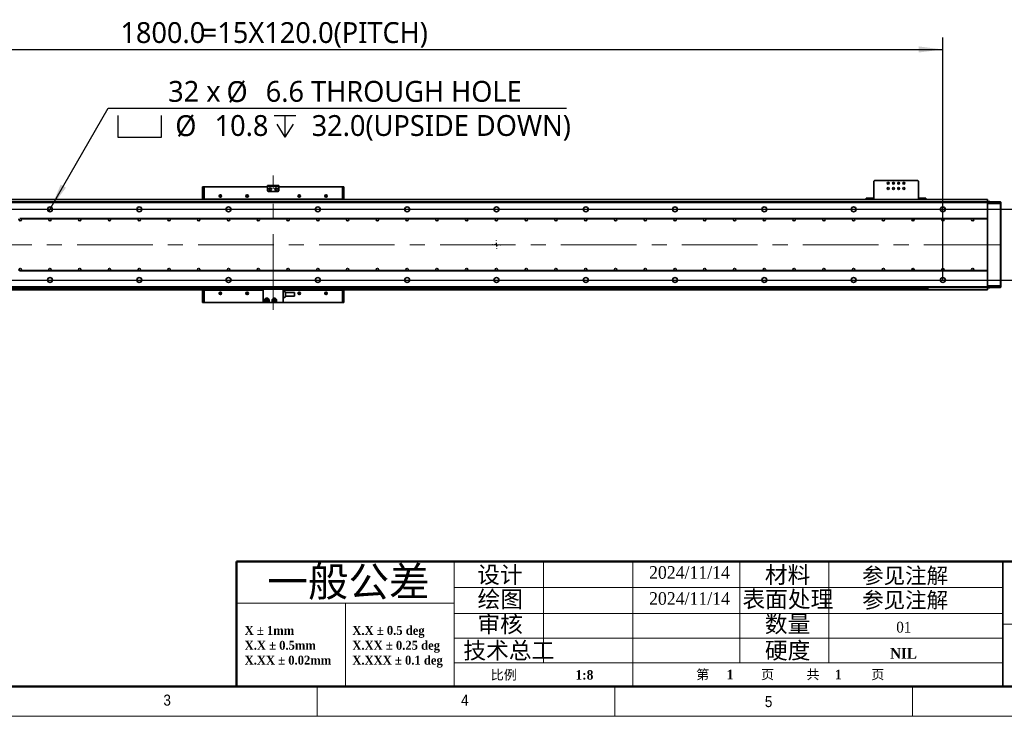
# Model space of a CAD drawing. Header units: millimetres. Extents: x 40 to 3320, y 40 to 2336.
# Tile 2 of 8: x 880 to 2203, y 40 to 976. Entities that reach past the tile are written whole.
import ezdxf

# ---------------------------------------------------------------- set-up
doc = ezdxf.new("R2010")
doc.units = ezdxf.units.MM
doc.header["$LTSCALE"] = 8
doc.linetypes.add('CENTER', pattern=[10.16, 6.35, -1.27, 1.27, -1.27])
doc.linetypes.add('CENTERX2', pattern=[20.32, 12.7, -2.54, 2.54, -2.54])
for name, color, linetype in [('中心线', 1, 'CENTER'), ('文字_', 7, 'Continuous'), ('标注', 7, 'Continuous')]:
    doc.layers.add(name, color=color, linetype=linetype)
doc.styles.add('SLDTEXTSTYLE1', font='GOTHIC.TTF', dxfattribs={"width": 0.913})
doc.styles.add('SLDTEXTSTYLE10', font='MSYH.TTC')
doc.styles.add('SLDTEXTSTYLE2', font='TIMESBD.TTF', dxfattribs={"width": 0.933})
doc.styles.add('SLDTEXTSTYLE3', font='SIMKAI.TTF', dxfattribs={"bigfont": 'bigfont'})
doc.styles.add('SLDTEXTSTYLE4', font='SIMSUN.TTC', dxfattribs={"bigfont": 'bigfont'})
doc.styles.add('SLDTEXTSTYLE7', font='TIMES.TTF', dxfattribs={"width": 0.933})
doc.dimstyles.new('SLDDIMSTYLE0', dxfattribs={"dimtxt": 28, "dimasz": 32.64, "dimexe": 0, "dimexo": 0.0625, "dimgap": 7, "dimtad": 2, "dimrnd": 1e-09, "dimzin": 4, "dimdsep": 46, "dimtxsty": 'SLDTEXTSTYLE10', "dimsah": 1, "dimcen": 0.09, "dimadec": 0, "dimazin": 1, "dimtfac": 1, "dimtmove": 0, "dimatfit": 0, "dimfxl": 0, "dimfrac": 2, "dimtolj": 1, "dimtzin": 12, "dimarcsym": 0})
doc.dimstyles.new('SLDDIMSTYLE2', dxfattribs={"dimtxt": 28, "dimasz": 32.64, "dimexe": 0, "dimexo": 0.0625, "dimgap": 7, "dimtad": 2, "dimrnd": 1e-09, "dimzin": 4, "dimdsep": 46, "dimtxsty": 'SLDTEXTSTYLE10', "dimsah": 1, "dimcen": 0.09, "dimadec": 0, "dimazin": 1, "dimtfac": 1, "dimtofl": 0, "dimtmove": 0, "dimatfit": 3, "dimfxl": 0, "dimfrac": 2, "dimtolj": 1, "dimtzin": 12, "dimarcsym": 0})
doc.dimstyles.new('SLDDIMSTYLE5', dxfattribs={"dimtxt": 28, "dimasz": 32.64, "dimexe": 0, "dimexo": 0.0625, "dimgap": 7, "dimtad": 0, "dimtih": 1, "dimtoh": 1, "dimdec": 1, "dimrnd": 1e-09, "dimzin": 12, "dimdsep": 46, "dimtxsty": 'SLDTEXTSTYLE10', "dimblk1": 'NONE', "dimsah": 1, "dimcen": 0, "dimadec": 0, "dimazin": 3, "dimtfac": 1, "dimtmove": 0, "dimatfit": 3, "dimldrblk": 'NONE', "dimfxl": 0, "dimfrac": 2, "dimtolj": 1, "dimtzin": 12, "dimarcsym": 0})

# ---------------------------------------------------------------- blocks, each defined once
blk = doc.blocks.new('SW_NOTE_0')
at = {"color": 0, "linetype": 'Continuous', "lineweight": 0, "char_height": 12, "attachment_point": 1, "style": 'SLDTEXTSTYLE2'}
for s, insert in [('X.X ± 0.5 deg', (0, 15.8)), ('X.XX ± 0.25 deg', (0, -4.2)), ('X.XXX ± 0.1 deg', (0, -24.2))]:
    blk.add_mtext(s, dxfattribs=dict(at, insert=insert))
blk = doc.blocks.new('SW_NOTE_0_1')
at = {"color": 0, "linetype": 'Continuous', "lineweight": 0, "char_height": 12, "attachment_point": 1, "style": 'SLDTEXTSTYLE2'}
for s, insert in [('X ± 1mm ', (0, 15.8)), ('X.X ± 0.5mm', (0, -4.2)), ('X.XX ± 0.02mm', (0, -24.2))]:
    blk.add_mtext(s, dxfattribs=dict(at, insert=insert))
blk = doc.blocks.new('_D_18')
at = {"layer": '标注'}
for p, q in [((2278.9, 721.2), (2278.9, 772)), ((320.9, 721.2), (2294.9, 721.2)), ((2278.9, 721.2), (2278.9, 626.2)), ((320.9, 626.2), (2294.9, 626.2)), ((2278.9, 626.2), (2278.9, 575.4))]:
    blk.add_line(p, q, dxfattribs=at)
for points in [[(2278.9, 721.2), (2282.9, 753.8), (2274.8, 753.8)], [(2278.9, 626.2), (2274.8, 593.6), (2282.9, 593.6)]]:
    blk.add_solid(points, dxfattribs=at)
at = {"layer": '标注', "insert": (2242.1, 639.2), "char_height": 28, "attachment_point": 1, "rotation": 90, "style": 'SLDTEXTSTYLE10'}
blk.add_mtext('95.0', dxfattribs=at)
blk = doc.blocks.new('SW_SYMBOL_HOLE_SPOT')
at = {"layer": '标注', "color": 0}
for p, q in [((0, 7000), (0, 600)), ((12800, 600), (12800, 7000)), ((0, 600), (12800, 600))]:
    blk.add_line(p, q, dxfattribs=at)
blk = doc.blocks.new('SW_SYMBOL_HOLE_DEPTH')
at = {"layer": '标注', "color": 0}
for p, q in [((0, 7000), (6400, 7000)), ((3200, 7000), (3200, 600)), ((800, 4440), (3200, 600)), ((5600, 4440), (3200, 600))]:
    blk.add_line(p, q, dxfattribs=at)
blk = doc.blocks.new('_D_20')
at = {"layer": '标注'}
for p, q in [((922.5, 724.1), (999.2, 856.9)), ((999.2, 856.9), (1615.1, 856.9)), ((919.2, 718.3), (922.5, 724.1))]:
    blk.add_line(p, q, dxfattribs=at)
blk.add_solid([(922.5, 724.1), (942.4, 750.3), (935.3, 754.4)], dxfattribs=at)
at = {"layer": '标注', "xscale": 0.004592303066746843, "yscale": 0.004592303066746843, "zscale": 0.004592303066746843}
for name, p in [('SW_SYMBOL_HOLE_SPOT', (1011.9, 815.2)), ('SW_SYMBOL_HOLE_DEPTH', (1222, 815.2))]:
    blk.add_blockref(name, p, dxfattribs=at)
at = {"layer": '标注', "char_height": 28, "attachment_point": 1, "style": 'SLDTEXTSTYLE10'}
for s, insert in [('32 x ', (1079.7, 893.7)), ('%%c', (1158.1, 893.4)), (' 6.6 THROUGH HOLE', (1201.3, 893.7)), ('%%c', (1089.3, 847.6)), (' 10.8 ', (1132.6, 847.8)), (' 32.0(UPSIDE DOWN)', (1263, 847.8))]:
    blk.add_mtext(s, dxfattribs=dict(at, insert=insert))
blk = doc.blocks.new('_None')
blk = doc.blocks.new('_D_21')
at = {"layer": '标注', "color": 7}
for p, q in [((320.9, 632), (320.9, 952)), ((2120.9, 626.2), (2120.9, 952)), ((320.9, 936), (2120.9, 936))]:
    blk.add_line(p, q, dxfattribs=at)
for points in [[(320.9, 936), (353.5, 931.9), (353.5, 940.1)], [(2120.9, 936), (2088.2, 940.1), (2088.2, 931.9)]]:
    blk.add_solid(points, dxfattribs=at)
at = {"layer": '标注', "color": 7, "char_height": 28, "attachment_point": 1, "style": 'SLDTEXTSTYLE10'}
for s, insert in [('1800.0', (1015.5, 972.7)), ('=15X120.0(PITCH)', (1124.9, 972.7))]:
    blk.add_mtext(s, dxfattribs=dict(at, insert=insert))
blk = doc.blocks.new('SW_CENTERMARKSYMBOL_4')
at = {"layer": '中心线', "color": 0}
for p, q in [((-5, 0), (-5.5, 0)), ((0, 0), (-2.5, 0)), ((0, 5), (0, 5.5)), ((0, 0), (0, 2.5)), ((0, 0), (0, -2.5)), ((0, 0), (2.5, 0)), ((5, 0), (5.5, 0)), ((0, -5), (0, -5.5))]:
    blk.add_line(p, q, dxfattribs=at)

msp = doc.modelspace()

# ---------------------------------------------------------------- linework, layer by layer
at = {"color": 7, "linetype": 'Continuous', "lineweight": 35}
for p, q in [((2028.8618104, 760.0074054), (2027.8617637, 759.0074034)), ((2027.8617637, 759.0074034), (2027.8617637, 737.2074069)), ((2086.861779, 760.0074054), (2028.8618104, 760.0074054)), ((2087.8617661, 759.0074034), (2086.861779, 760.0074054)), ((2087.8617661, 737.2074069), (2087.8617661, 759.0074034)), ((1125.8617835, 751.2074055), (1126.8617855, 751.2074055)), ((1125.8617835, 750.2074034), (1125.8617835, 751.2074055)), ((1125.8617835, 750.2074034), (1125.8617835, 734.2074046)), ((1126.8617855, 751.2074055), (1127.8617801, 751.2074055)), ((1126.8617855, 750.2074034), (1126.8617855, 751.2074055)), ((1126.8617855, 750.2074034), (1126.8617855, 734.2074046)), ((1128.8617821, 751.2074055), (1127.8617801, 751.2074055)), ((1127.8617801, 751.2074055), (1127.8617801, 750.2074034)), ((1127.8617801, 735.7074039), (1127.8617801, 750.2074034)), ((1128.8617821, 751.2074055), (1213.3617825, 751.2074055)), ((1213.3617825, 752.2074075), (1213.3617825, 753.2074021)), ((1213.3617825, 753.2074021), (1214.3617822, 753.2074021)), ((1214.3617822, 752.2074075), (1213.3617825, 752.2074075)), ((1213.3617825, 751.2074055), (1213.3617825, 752.2074075)), ((1213.3617825, 746.2074028), (1213.3617825, 751.2074055)), ((1214.3617822, 753.2074021), (1227.3617824, 753.2074021)), ((1214.3617822, 752.2074075), (1227.3617824, 752.2074075)), ((1214.3617822, 745.2074008), (1227.3617824, 745.2074008)), ((1227.3617824, 753.2074021), (1228.3617821, 753.2074021)), ((1228.3617821, 752.2074075), (1227.3617824, 752.2074075)), ((1228.3617821, 753.2074021), (1228.3617821, 752.2074075)), ((1228.3617821, 751.2074055), (1228.3617821, 752.2074075)), ((1228.3617821, 746.2074028), (1228.3617821, 751.2074055)), ((1228.3617821, 751.2074055), (1312.8617825, 751.2074055)), ((1313.8617845, 751.2074055), (1312.8617825, 751.2074055)), ((1313.8617845, 751.2074055), (1314.8617791, 751.2074055)), ((1313.8617845, 750.2074034), (1313.8617845, 751.2074055)), ((1313.8617845, 750.2074034), (1313.8617845, 735.7074039)), ((1314.8617791, 751.2074055), (1314.8617791, 750.2074034)), ((1314.8617791, 751.2074055), (1315.8617811, 751.2074055)), ((1314.8617791, 750.2074034), (1314.8617791, 734.2074046)), ((1315.8617811, 751.2074055), (1315.8617811, 750.2074034)), ((1315.8617811, 750.2074034), (1315.8617811, 734.2074046)), ((260.8618038, 731.2074059), (2180.8617609, 731.2074059)), ((260.8618038, 730.2074076), (2180.8617609, 730.2074076)), ((423.4860437, 734.2074083), (2018.2375209, 734.2074083)), ((1127.8617801, 735.7074039), (1127.8617801, 734.2074046)), ((1312.8617825, 734.7074056), (1128.8617821, 734.7074056)), ((1313.8617845, 735.7074039), (1313.8617845, 734.2074046)), ((2017.8617732, 734.2074083), (2017.8617732, 736.2074049)), ((2017.8617732, 736.2074049), (2018.8617604, 736.2074049)), ((2018.8617604, 734.2074083), (2018.2375209, 734.2074083)), ((2018.8617604, 736.2074049), (2018.8617604, 734.2074083)), ((2018.8617604, 736.2074049), (2026.8617766, 736.2074049)), ((2018.8617604, 734.2074083), (2026.8617766, 734.2074083)), ((2026.8617766, 736.2074049), (2026.8617766, 734.2074083)), ((2027.8617637, 736.2074049), (2026.8617766, 736.2074049)), ((2026.8617766, 734.2074083), (2088.8617532, 734.2074083)), ((2027.8617637, 734.2074083), (2027.8617637, 737.2074069)), ((2087.8617661, 737.2074069), (2087.8617661, 734.2074083)), ((2088.8617532, 736.2074049), (2087.8617661, 736.2074049)), ((2088.8617532, 736.2074049), (2088.8617532, 734.2074083)), ((2088.8617532, 736.2074049), (2096.8617694, 736.2074049)), ((2088.8617532, 734.2074083), (2096.8617694, 734.2074083)), ((2096.8617694, 734.2074083), (2096.8617694, 736.2074049)), ((2096.8617694, 736.2074049), (2097.8617566, 736.2074049)), ((2097.4860685, 734.2074083), (2096.8617694, 734.2074083)), ((2097.4860685, 734.2074083), (2180.8617609, 734.2074083)), ((2097.8617566, 736.2074049), (2097.8617566, 734.2074083)), ((2180.8617609, 734.1195399), (2180.8617609, 734.2074083)), ((2180.8617609, 731.2952743), (2180.8617609, 734.1195399)), ((2180.8617609, 731.7074032), (2183.8617818, 731.7074032)), ((2180.8617609, 731.2074059), (2180.8617609, 731.2952743)), ((2180.8617609, 730.2074076), (2180.8617609, 731.2074059)), ((2180.8617609, 731.2074059), (2198.3618038, 731.2074059)), ((2180.8617609, 730.2074076), (2180.8617609, 708.707405)), ((2198.3618038, 729.2074056), (2180.8617609, 729.2074056)), ((2180.8617609, 618.2074042), (2180.8617609, 729.2074056)), ((2183.8617818, 731.7074032), (2183.8617818, 731.2074059)), ((2198.3618038, 729.2074056), (2198.3618038, 731.2074059)), ((2198.8617675, 730.7074049), (2198.3618038, 731.2074059)), ((2198.3618038, 618.2074042), (2198.3618038, 729.2074056)), ((2198.8617675, 729.0002981), (2198.3618038, 729.2074056)), ((2198.8617675, 730.7074049), (2198.8617675, 729.0002981)), ((2198.8617675, 729.0002981), (2198.8617675, 618.4145117)), ((920.1744096, 708.707405), (881.5491693, 708.707405)), ((882.1742134, 708.207404), (919.5493357, 708.207404)), ((960.1744013, 708.707405), (921.549161, 708.707405)), ((922.1742349, 708.207404), (959.5493274, 708.207404)), ((1000.1743929, 708.707405), (961.5491824, 708.707405)), ((962.1742265, 708.207404), (999.5493339, 708.207404)), ((1040.1743995, 708.707405), (1001.5491741, 708.707405)), ((1002.1742182, 708.207404), (1039.5493405, 708.207404)), ((1080.1743911, 708.707405), (1041.5491657, 708.707405)), ((1042.1742247, 708.207404), (1079.549347, 708.207404)), ((1120.1743977, 708.707405), (1081.5491723, 708.707405)), ((1082.1742164, 708.207404), (1119.5493387, 708.207404)), ((1160.1743968, 708.707405), (1121.5491714, 708.707405)), ((1122.1742229, 708.207404), (1159.5493415, 708.207404)), ((1200.1743959, 708.707405), (1161.5491705, 708.707405)), ((1162.174222, 708.207404), (1199.5493406, 708.207404)), ((1240.174395, 708.707405), (1201.5491696, 708.707405)), ((1202.174223, 708.207404), (1239.5493416, 708.207404)), ((1280.1743941, 708.707405), (1241.5491687, 708.707405)), ((1242.174224, 708.207404), (1279.5493426, 708.207404)), ((1320.1743932, 708.707405), (1281.5491678, 708.707405)), ((1282.1742231, 708.207404), (1319.5493417, 708.207404)), ((1360.1743923, 708.707405), (1321.5491669, 708.707405)), ((1322.1742259, 708.207404), (1359.5493482, 708.207404)), ((1400.1743989, 708.707405), (1361.5491735, 708.707405)), ((1362.1742176, 708.207404), (1399.5493399, 708.207404)), ((1440.1743906, 708.707405), (1401.5491651, 708.707405)), ((1402.1742241, 708.207404), (1439.5493464, 708.207404)), ((1480.1743822, 708.707405), (1441.5491717, 708.707405)), ((1442.1742307, 708.207404), (1479.5493381, 708.207404)), ((1520.1744037, 708.707405), (1481.5491633, 708.707405)), ((1482.1742372, 708.207404), (1519.5493298, 708.207404)), ((1560.1743953, 708.707405), (1521.549155, 708.707405)), ((1522.1742289, 708.207404), (1559.5493512, 708.207404)), ((1600.174387, 708.707405), (1561.5491765, 708.707405)), ((1562.1742206, 708.207404), (1599.5493429, 708.207404)), ((1640.1744084, 708.707405), (1601.5491681, 708.707405)), ((1602.1742122, 708.207404), (1639.5493345, 708.207404)), ((1680.1744001, 708.707405), (1641.5491598, 708.707405)), ((1642.1742337, 708.207404), (1679.549356, 708.207404)), ((1720.1743917, 708.707405), (1681.5491812, 708.707405)), ((1682.1742253, 708.207404), (1719.5493476, 708.207404)), ((1760.1743834, 708.707405), (1721.5491431, 708.707405)), ((1722.174217, 708.207404), (1759.5493691, 708.207404)), ((1800.1744049, 708.707405), (1761.5491645, 708.707405)), ((1762.1742384, 708.207404), (1799.5493309, 708.207404)), ((1840.1743667, 708.707405), (1801.549186, 708.707405)), ((1802.1742003, 708.207404), (1839.5493524, 708.207404)), ((1880.1743882, 708.707405), (1841.5491478, 708.707405)), ((1842.1742217, 708.207404), (1879.5493143, 708.207404)), ((1920.1744096, 708.707405), (1881.5491693, 708.707405)), ((1882.1742432, 708.207404), (1919.5493357, 708.207404)), ((1960.1743715, 708.707405), (1921.5491908, 708.707405)), ((1922.1742051, 708.207404), (1959.5493572, 708.207404)), ((2000.1743929, 708.707405), (1961.5491526, 708.707405)), ((1962.1742265, 708.207404), (1999.549319, 708.207404)), ((2040.1744144, 708.707405), (2001.5491741, 708.707405)), ((2002.174248, 708.207404), (2039.5493405, 708.207404)), ((2080.1743762, 708.707405), (2041.5491955, 708.707405)), ((2042.1742098, 708.207404), (2079.5493619, 708.207404)), ((2080.7117717, 708.8505717), (2080.7117717, 705.564236)), ((2120.1743977, 708.707405), (2081.5491574, 708.707405)), ((2082.1742313, 708.207404), (2119.5493238, 708.207404)), ((2160.1744192, 708.707405), (2121.5491788, 708.707405)), ((2122.1742527, 708.207404), (2159.5493453, 708.207404)), ((2180.8617609, 708.707405), (2161.5491407, 708.707405)), ((2162.1742146, 708.207404), (2180.8617609, 708.207404)), ((881.5491693, 638.7074047), (920.1744096, 638.7074047)), ((882.1742134, 639.2074057), (919.5493357, 639.2074057)), ((921.549161, 638.7074047), (960.1744013, 638.7074047)), ((922.1742349, 639.2074057), (959.5493274, 639.2074057)), ((961.5491824, 638.7074047), (1000.1743929, 638.7074047)), ((962.1742265, 639.2074057), (999.5493339, 639.2074057)), ((1001.5491741, 638.7074047), (1040.1743995, 638.7074047)), ((1002.1742182, 639.2074057), (1039.5493405, 639.2074057)), ((1041.5491657, 638.7074047), (1080.1743911, 638.7074047)), ((1042.1742247, 639.2074057), (1079.549347, 639.2074057)), ((1081.5491723, 638.7074047), (1120.1743977, 638.7074047)), ((1082.1742164, 639.2074057), (1119.5493387, 639.2074057)), ((1121.5491714, 638.7074047), (1160.1743968, 638.7074047)), ((1122.1742229, 639.2074057), (1159.5493415, 639.2074057)), ((1161.5491705, 638.7074047), (1200.1743959, 638.7074047)), ((1162.174222, 639.2074057), (1199.5493406, 639.2074057)), ((1201.5491696, 638.7074047), (1240.174395, 638.7074047)), ((1202.174223, 639.2074057), (1239.5493416, 639.2074057)), ((1241.5491687, 638.7074047), (1280.1743941, 638.7074047)), ((1242.174224, 639.2074057), (1279.5493426, 639.2074057)), ((1281.5491678, 638.7074047), (1320.1743932, 638.7074047)), ((1282.1742231, 639.2074057), (1319.5493417, 639.2074057)), ((1321.5491669, 638.7074047), (1360.1743923, 638.7074047)), ((1322.1742259, 639.2074057), (1359.5493482, 639.2074057)), ((1361.5491735, 638.7074047), (1400.1743989, 638.7074047)), ((1362.1742176, 639.2074057), (1399.5493399, 639.2074057)), ((1401.5491651, 638.7074047), (1440.1743906, 638.7074047)), ((1402.1742241, 639.2074057), (1439.5493464, 639.2074057)), ((1441.5491717, 638.7074047), (1480.1743822, 638.7074047)), ((1442.1742307, 639.2074057), (1479.5493381, 639.2074057)), ((1481.5491633, 638.7074047), (1520.1744037, 638.7074047)), ((1482.1742372, 639.2074057), (1519.5493298, 639.2074057)), ((1521.549155, 638.7074047), (1560.1743953, 638.7074047)), ((1522.1742289, 639.2074057), (1559.5493512, 639.2074057)), ((1561.5491765, 638.7074047), (1600.174387, 638.7074047)), ((1562.1742206, 639.2074057), (1599.5493429, 639.2074057)), ((1601.5491681, 638.7074047), (1640.1744084, 638.7074047)), ((1602.1742122, 639.2074057), (1639.5493345, 639.2074057)), ((1641.5491598, 638.7074047), (1680.1744001, 638.7074047)), ((1642.1742337, 639.2074057), (1679.549356, 639.2074057)), ((1681.5491812, 638.7074047), (1720.1743917, 638.7074047)), ((1682.1742253, 639.2074057), (1719.5493476, 639.2074057)), ((1721.5491431, 638.7074047), (1760.1743834, 638.7074047)), ((1722.174217, 639.2074057), (1759.5493691, 639.2074057)), ((1761.5491645, 638.7074047), (1800.1744049, 638.7074047)), ((1762.1742384, 639.2074057), (1799.5493309, 639.2074057)), ((1801.549186, 638.7074047), (1840.1743667, 638.7074047)), ((1802.1742003, 639.2074057), (1839.5493524, 639.2074057)), ((1841.5491478, 638.7074047), (1880.1743882, 638.7074047)), ((1842.1742217, 639.2074057), (1879.5493143, 639.2074057)), ((1881.5491693, 638.7074047), (1920.1744096, 638.7074047)), ((1882.1742432, 639.2074057), (1919.5493357, 639.2074057)), ((1921.5491908, 638.7074047), (1960.1743715, 638.7074047)), ((1922.1742051, 639.2074057), (1959.5493572, 639.2074057)), ((1961.5491526, 638.7074047), (2000.1743929, 638.7074047)), ((1962.1742265, 639.2074057), (1999.549319, 639.2074057)), ((2001.5491741, 638.7074047), (2040.1744144, 638.7074047)), ((2002.174248, 639.2074057), (2039.5493405, 639.2074057)), ((2041.5491955, 638.7074047), (2080.1743762, 638.7074047)), ((2042.1742098, 639.2074057), (2079.5493619, 639.2074057)), ((2080.7117717, 641.8505737), (2080.7117717, 638.5642381)), ((2081.5491574, 638.7074047), (2120.1743977, 638.7074047)), ((2082.1742313, 639.2074057), (2119.5493238, 639.2074057)), ((2121.5491788, 638.7074047), (2160.1744192, 638.7074047)), ((2122.1742527, 639.2074057), (2159.5493453, 639.2074057)), ((2161.5491407, 638.7074047), (2180.8617609, 638.7074047)), ((2162.1742146, 639.2074057), (2180.8617609, 639.2074057)), ((2180.8617609, 638.7074047), (2180.8617609, 617.2074021)), ((2180.8617609, 617.2074021), (260.8618038, 617.2074021)), ((260.8618038, 616.2074038), (2180.8617609, 616.2074038)), ((260.8618038, 613.2074052), (1207.4452676, 613.2074052)), ((2100.8617775, 614.7074045), (340.8617871, 614.7074045)), ((1125.8617835, 597.2074063), (1125.8617835, 613.2074052)), ((1126.8617855, 597.2074063), (1126.8617855, 613.2074052)), ((1127.8617801, 611.7074059), (1127.8617801, 613.2074052)), ((1127.8617801, 611.7074059), (1127.8617801, 597.2074063)), ((1206.8617819, 612.7074042), (1128.8617821, 612.7074042)), ((1207.361782, 596.807407), (1207.361782, 612.8074059)), ((1208.3617821, 613.8074042), (1233.3617825, 613.8074042)), ((1234.278297, 613.2074052), (2180.8617609, 613.2074052)), ((1234.3617827, 612.8074059), (1234.3617827, 596.807407)), ((1237.3617822, 610.0753562), (1234.3617827, 611.8074039)), ((1312.8617825, 612.7074042), (1234.8617827, 612.7074042)), ((1237.3617822, 610.0753562), (1237.3617822, 603.5394536)), ((1249.3617823, 609.3074025), (1237.3617822, 609.3074025)), ((1249.3617823, 609.3074025), (1249.3617823, 604.3074073)), ((1313.8617845, 611.7074059), (1313.8617845, 613.2074052)), ((1313.8617845, 611.7074059), (1313.8617845, 597.2074063)), ((1314.8617791, 597.2074063), (1314.8617791, 613.2074052)), ((1315.8617811, 597.2074063), (1315.8617811, 613.2074052)), ((2100.8617775, 614.7074045), (2100.8617775, 616.2074038)), ((2180.8617609, 618.2074042), (2198.3618038, 618.2074042)), ((2180.8617609, 616.2074038), (2180.8617609, 617.2074021)), ((2180.8617609, 613.7074062), (2180.8617609, 616.2074038)), ((2198.3618038, 616.2074038), (2180.8617609, 616.2074038)), ((2183.8617818, 615.7074065), (2180.8617609, 615.7074065)), ((2180.8617609, 613.2074052), (2180.8617609, 613.7074062)), ((2183.8617818, 616.2074038), (2183.8617818, 615.7074065)), ((2198.8617675, 618.4145117), (2198.3618038, 618.2074042)), ((2198.3618038, 616.2074038), (2198.3618038, 618.2074042)), ((2198.8617675, 616.7074048), (2198.3618038, 616.2074038)), ((2198.8617675, 618.4145117), (2198.8617675, 616.7074048)), ((1125.8617835, 596.2074043), (1125.8617835, 597.2074063)), ((1126.8617855, 596.2074043), (1125.8617835, 596.2074043)), ((1126.8617855, 596.2074043), (1126.8617855, 597.2074063)), ((1127.8617801, 596.2074043), (1126.8617855, 596.2074043)), ((1127.8617801, 597.2074063), (1127.8617801, 596.2074043)), ((1128.8617821, 596.2074043), (1127.8617801, 596.2074043)), ((1128.8617821, 596.2074043), (1206.8617819, 596.2074043)), ((1207.5617825, 596.2074043), (1206.8617819, 596.2074043)), ((1208.8617822, 595.807405), (1208.3617821, 595.807405)), ((1215.8617824, 595.807405), (1208.8617822, 595.807405)), ((1209.3617823, 598.9074053), (1209.3617823, 596.307406)), ((1210.7617827, 598.9074053), (1210.7617827, 598.1074066)), ((1213.9617824, 598.9074053), (1213.9617824, 598.1074066)), ((1215.3617823, 596.307406), (1215.3617823, 598.9074053)), ((1218.8617822, 595.807405), (1215.8617824, 595.807405)), ((1225.8617822, 595.807405), (1218.8617822, 595.807405)), ((1219.3617823, 598.9074053), (1219.3617823, 596.307406)), ((1220.7617823, 598.9074053), (1220.7617823, 598.1074066)), ((1223.9617824, 598.9074053), (1223.9617824, 598.1074066)), ((1225.3617821, 596.307406), (1225.3617821, 598.9074053)), ((1233.3617825, 595.807405), (1225.8617822, 595.807405)), ((1234.8617827, 596.2074043), (1234.1617821, 596.2074043)), ((1237.3617822, 603.5394536), (1234.3617827, 601.8074022)), ((1234.8617827, 596.2074043), (1312.8617825, 596.2074043)), ((1237.3617822, 604.3074073), (1249.3617823, 604.3074073)), ((1313.8617845, 596.2074043), (1312.8617825, 596.2074043)), ((1313.8617845, 596.2074043), (1313.8617845, 597.2074063)), ((1314.8617791, 596.2074043), (1313.8617845, 596.2074043)), ((1314.8617791, 597.2074063), (1314.8617791, 596.2074043)), ((1315.8617811, 596.2074043), (1314.8617791, 596.2074043)), ((1315.8617811, 597.2074063), (1315.8617811, 596.2074043)), ((2201.4758613, 248), (2201.4758613, 80))]:
    msp.add_line(p, q, dxfattribs=at)
at = {"color": 7, "linetype": 'Continuous', "lineweight": 50}
for p, q in [((1171.7559834, 248), (1171.7559834, 80)), ((1171.7559834, 248), (1464, 248)), ((3280, 248), (1464, 248)), ((80, 80), (3280, 80))]:
    msp.add_line(p, q, dxfattribs=at)
at = {"color": 7, "linetype": 'Continuous', "lineweight": 18}
for p, q in [((1464, 248), (1464, 220)), ((1464, 192), (1464, 248)), ((1464, 220), (1464, 248)), ((1584.2007008, 112.0474543), (1584.2007008, 248)), ((1704.336839, 248), (1704.336839, 80)), ((1848, 248), (1848, 112.0474543)), ((1967.4614906, 248), (1967.4614906, 112.0474543)), ((1464, 192), (1464, 220)), ((1464, 213.2644636), (2201.4758613, 213.2644636)), ((1464, 192), (1171.7559834, 192)), ((1317.8779917, 192), (1317.8779917, 80)), ((1464, 192), (1464, 80)), ((1464, 178.0393756), (2201.4758613, 178.0393756)), ((2201.4758613, 164), (2674.0064972, 164)), ((1464, 145.0437235), (2201.4758613, 145.0437235)), ((2201.4758613, 112.0474543), (1464, 112.0474543)), ((80, 80), (3280, 80)), ((984, 80), (3280, 80)), ((1280, 40), (1280, 80)), ((1680, 40), (1680, 80)), ((2080, 80), (2080, 40)), ((40, 40), (3320, 40))]:
    msp.add_line(p, q, dxfattribs=at)
at = {"color": 7, "linetype": 'Continuous', "lineweight": 35}
for centre, radius in [((1216.8617823, 748.2074043), 1.25), ((1224.8617823, 748.2074043), 1.25), ((1149.8617823, 739.1074043), 1.7), ((1149.8617823, 739.1074043), 1.25), ((1185.8617823, 739.1074043), 1.7), ((1185.8617823, 739.1074043), 1.25), ((1255.8617823, 739.1074043), 1.7), ((1255.8617823, 739.1074043), 1.25), ((1291.8617823, 739.1074043), 1.7), ((1291.8617823, 739.1074043), 1.25), ((920.8617823, 721.2074049), 3.3), ((1040.8617823, 721.2074049), 3.3), ((1160.8617823, 721.2074049), 3.3), ((1280.8617823, 721.2074049), 3.3), ((1400.8617823, 721.2074049), 3.3), ((1520.8617823, 721.2074049), 3.3), ((1640.8617823, 721.2074049), 3.3), ((1760.8617823, 721.2074049), 3.3), ((1880.8617823, 721.2074049), 3.3), ((2000.8617823, 721.2074049), 3.3), ((2120.8617823, 721.2074049), 3.3), ((920.8617823, 626.2074049), 3.3), ((1040.8617823, 626.2074049), 3.3), ((1160.8617823, 626.2074049), 3.3), ((1280.8617823, 626.2074049), 3.3), ((1400.8617823, 626.2074049), 3.3), ((1520.8617823, 626.2074049), 3.3), ((1640.8617823, 626.2074049), 3.3), ((1760.8617823, 626.2074049), 3.3), ((1880.8617823, 626.2074049), 3.3), ((2000.8617823, 626.2074049), 3.3), ((2120.8617823, 626.2074049), 3.3), ((1149.8617823, 608.3074043), 1.7), ((1149.8617823, 608.3074043), 1.25), ((1185.8617823, 608.3074043), 1.7), ((1185.8617823, 608.3074043), 1.25), ((1255.8617823, 608.3074043), 1.7), ((1255.8617823, 608.3074043), 1.25), ((1291.8617823, 608.3074043), 1.7), ((1291.8617823, 608.3074043), 1.25), ((1212.3617823, 598.9074043), 1.25), ((1222.3617823, 598.9074043), 1.25)]:
    msp.add_circle(centre, radius, dxfattribs=at)
for centre, radius, start, end in [((2047.3617823, 756.2074066), 1.25, 90, 270), ((2047.3617823, 756.2074066), 1.25, 270, 90), ((2054.3617823, 756.2074066), 1.25, 90, 270), ((2054.3617823, 756.2074066), 1.25, 270, 90), ((2061.3617823, 756.2074066), 1.25, 90, 270), ((2061.3617823, 756.2074066), 1.25, 270, 90), ((2068.3617823, 756.2074066), 1.25, 90, 270), ((2068.3617823, 756.2074066), 1.25, 270, 90), ((1128.8617823, 750.2074043), 1, 90, 180), ((1214.3617823, 746.2074043), 1, 180, 270), ((1216.8617823, 748.2074043), 1.7, 0, 180), ((1216.8617823, 748.2074043), 1.7, 180, 0), ((1224.8617823, 748.2074043), 1.7, 0, 180), ((1224.8617823, 748.2074043), 1.7, 180, 0), ((1227.3617823, 746.2074043), 1, 270, 0), ((1312.8617823, 750.2074043), 1, 0, 90), ((2047.3617823, 749.2074066), 1.25, 90, 270), ((2047.3617823, 749.2074066), 1.25, 270, 90), ((2054.3617823, 749.2074066), 1.25, 90, 270), ((2054.3617823, 749.2074066), 1.25, 270, 90), ((2061.3617823, 749.2074066), 1.25, 90, 270), ((2061.3617823, 749.2074066), 1.25, 270, 90), ((2068.3617823, 749.2074066), 1.25, 90, 270), ((2068.3617823, 749.2074066), 1.25, 270, 90), ((1128.8617823, 735.7074043), 1, 180, 270), ((1312.8617823, 735.7074043), 1, 270, 0), ((880.8617823, 707.2074049), 1.65, 142.6948367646, 37.3051632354), ((880.8617823, 707.2074049), 1.65, 65.3799932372, 114.6200067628), ((880.8617823, 707.2074049), 1.65, 37.3051632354, 65.3799932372), ((920.8617823, 707.2074049), 1.65, 142.6948367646, 37.3051632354), ((920.8617823, 707.2074049), 1.65, 114.6200067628, 142.6948367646), ((920.8617823, 707.2074049), 1.65, 65.3799932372, 114.6200067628), ((920.8617823, 707.2074049), 1.65, 37.3051632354, 65.3799932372), ((960.8617823, 707.2074049), 1.65, 142.6948367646, 37.3051632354), ((960.8617823, 707.2074049), 1.65, 114.6200067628, 142.6948367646), ((960.8617823, 707.2074049), 1.65, 65.3799932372, 114.6200067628), ((960.8617823, 707.2074049), 1.65, 37.3051632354, 65.3799932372), ((1000.8617823, 707.2074049), 1.65, 142.6948367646, 37.3051632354), ((1000.8617823, 707.2074049), 1.65, 114.6200067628, 142.6948367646), ((1000.8617823, 707.2074049), 1.65, 65.3799932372, 114.6200067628), ((1000.8617823, 707.2074049), 1.65, 37.3051632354, 65.3799932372), ((1040.8617823, 707.2074049), 1.65, 142.6948367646, 37.3051632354), ((1040.8617823, 707.2074049), 1.65, 114.6200067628, 142.6948367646), ((1040.8617823, 707.2074049), 1.65, 65.3799932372, 114.6200067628), ((1040.8617823, 707.2074049), 1.65, 37.3051632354, 65.3799932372), ((1080.8617823, 707.2074049), 1.65, 142.6948367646, 37.3051632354), ((1080.8617823, 707.2074049), 1.65, 114.6200067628, 142.6948367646), ((1080.8617823, 707.2074049), 1.65, 65.3799932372, 114.6200067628), ((1080.8617823, 707.2074049), 1.65, 37.3051632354, 65.3799932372), ((1120.8617823, 707.2074049), 1.65, 142.6948367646, 37.3051632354), ((1120.8617823, 707.2074049), 1.65, 114.6200067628, 142.6948367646), ((1120.8617823, 707.2074049), 1.65, 65.3799932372, 114.6200067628), ((1120.8617823, 707.2074049), 1.65, 37.3051632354, 65.3799932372), ((1160.8617823, 707.2074049), 1.65, 142.6948367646, 37.3051632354), ((1160.8617823, 707.2074049), 1.65, 114.6200067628, 142.6948367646), ((1160.8617823, 707.2074049), 1.65, 65.3799932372, 114.6200067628), ((1160.8617823, 707.2074049), 1.65, 37.3051632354, 65.3799932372), ((1200.8617823, 707.2074049), 1.65, 142.6948367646, 37.3051632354), ((1200.8617823, 707.2074049), 1.65, 114.6200067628, 142.6948367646), ((1200.8617823, 707.2074049), 1.65, 65.3799932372, 114.6200067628), ((1200.8617823, 707.2074049), 1.65, 37.3051632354, 65.3799932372), ((1240.8617823, 707.2074049), 1.65, 142.6948367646, 37.3051632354), ((1240.8617823, 707.2074049), 1.65, 114.6200067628, 142.6948367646), ((1240.8617823, 707.2074049), 1.65, 65.3799932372, 114.6200067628), ((1240.8617823, 707.2074049), 1.65, 37.3051632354, 65.3799932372), ((1280.8617823, 707.2074049), 1.65, 142.6948367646, 37.3051632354), ((1280.8617823, 707.2074049), 1.65, 114.6200067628, 142.6948367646), ((1280.8617823, 707.2074049), 1.65, 65.3799932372, 114.6200067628), ((1280.8617823, 707.2074049), 1.65, 37.3051632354, 65.3799932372), ((1320.8617823, 707.2074049), 1.65, 142.6948367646, 37.3051632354), ((1320.8617823, 707.2074049), 1.65, 114.6200067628, 142.6948367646), ((1320.8617823, 707.2074049), 1.65, 65.3799932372, 114.6200067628), ((1320.8617823, 707.2074049), 1.65, 37.3051632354, 65.3799932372), ((1360.8617823, 707.2074049), 1.65, 142.6948367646, 37.3051632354), ((1360.8617823, 707.2074049), 1.65, 114.6200067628, 142.6948367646), ((1360.8617823, 707.2074049), 1.65, 65.3799932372, 114.6200067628), ((1360.8617823, 707.2074049), 1.65, 37.3051632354, 65.3799932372), ((1400.8617823, 707.2074049), 1.65, 142.6948367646, 37.3051632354), ((1400.8617823, 707.2074049), 1.65, 114.6200067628, 142.6948367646), ((1400.8617823, 707.2074049), 1.65, 65.3799932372, 114.6200067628), ((1400.8617823, 707.2074049), 1.65, 37.3051632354, 65.3799932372), ((1440.8617823, 707.2074049), 1.65, 142.6948367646, 37.3051632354), ((1440.8617823, 707.2074049), 1.65, 114.6200067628, 142.6948367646), ((1440.8617823, 707.2074049), 1.65, 65.3799932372, 114.6200067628), ((1440.8617823, 707.2074049), 1.65, 37.3051632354, 65.3799932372), ((1480.8617823, 707.2074049), 1.65, 142.6948367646, 37.3051632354), ((1480.8617823, 707.2074049), 1.65, 114.6200067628, 142.6948367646), ((1480.8617823, 707.2074049), 1.65, 65.3799932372, 114.6200067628), ((1480.8617823, 707.2074049), 1.65, 37.3051632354, 65.3799932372), ((1520.8617823, 707.2074049), 1.65, 142.6948367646, 37.3051632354), ((1520.8617823, 707.2074049), 1.65, 114.6200067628, 142.6948367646), ((1520.8617823, 707.2074049), 1.65, 65.3799932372, 114.6200067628), ((1520.8617823, 707.2074049), 1.65, 37.3051632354, 65.3799932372), ((1560.8617823, 707.2074049), 1.65, 142.6948367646, 37.3051632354), ((1560.8617823, 707.2074049), 1.65, 114.6200067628, 142.6948367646), ((1560.8617823, 707.2074049), 1.65, 65.3799932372, 114.6200067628), ((1560.8617823, 707.2074049), 1.65, 37.3051632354, 65.3799932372), ((1600.8617823, 707.2074049), 1.65, 142.6948367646, 37.3051632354), ((1600.8617823, 707.2074049), 1.65, 114.6200067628, 142.6948367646), ((1600.8617823, 707.2074049), 1.65, 65.3799932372, 114.6200067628), ((1600.8617823, 707.2074049), 1.65, 37.3051632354, 65.3799932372), ((1640.8617823, 707.2074049), 1.65, 142.6948367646, 37.3051632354), ((1640.8617823, 707.2074049), 1.65, 114.6200067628, 142.6948367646), ((1640.8617823, 707.2074049), 1.65, 65.3799932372, 114.6200067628), ((1640.8617823, 707.2074049), 1.65, 37.3051632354, 65.3799932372), ((1680.8617823, 707.2074049), 1.65, 142.6948367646, 37.3051632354), ((1680.8617823, 707.2074049), 1.65, 114.6200067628, 142.6948367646), ((1680.8617823, 707.2074049), 1.65, 65.3799932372, 114.6200067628), ((1680.8617823, 707.2074049), 1.65, 37.3051632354, 65.3799932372), ((1720.8617823, 707.2074049), 1.65, 142.6948367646, 37.3051632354), ((1720.8617823, 707.2074049), 1.65, 114.6200067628, 142.6948367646), ((1720.8617823, 707.2074049), 1.65, 65.3799932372, 114.6200067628), ((1720.8617823, 707.2074049), 1.65, 37.3051632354, 65.3799932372), ((1760.8617823, 707.2074049), 1.65, 142.6948367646, 37.3051632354), ((1760.8617823, 707.2074049), 1.65, 114.6200067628, 142.6948367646), ((1760.8617823, 707.2074049), 1.65, 65.3799932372, 114.6200067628), ((1760.8617823, 707.2074049), 1.65, 37.3051632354, 65.3799932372), ((1800.8617823, 707.2074049), 1.65, 142.6948367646, 37.3051632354), ((1800.8617823, 707.2074049), 1.65, 114.6200067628, 142.6948367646), ((1800.8617823, 707.2074049), 1.65, 65.3799932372, 114.6200067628), ((1800.8617823, 707.2074049), 1.65, 37.3051632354, 65.3799932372), ((1840.8617823, 707.2074049), 1.65, 142.6948367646, 37.3051632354), ((1840.8617823, 707.2074049), 1.65, 114.6200067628, 142.6948367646), ((1840.8617823, 707.2074049), 1.65, 65.3799932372, 114.6200067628), ((1840.8617823, 707.2074049), 1.65, 37.3051632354, 65.3799932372), ((1880.8617823, 707.2074049), 1.65, 142.6948367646, 37.3051632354), ((1880.8617823, 707.2074049), 1.65, 114.6200067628, 142.6948367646), ((1880.8617823, 707.2074049), 1.65, 65.3799932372, 114.6200067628), ((1880.8617823, 707.2074049), 1.65, 37.3051632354, 65.3799932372), ((1920.8617823, 707.2074049), 1.65, 142.6948367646, 37.3051632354), ((1920.8617823, 707.2074049), 1.65, 114.6200067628, 142.6948367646), ((1920.8617823, 707.2074049), 1.65, 65.3799932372, 114.6200067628), ((1920.8617823, 707.2074049), 1.65, 37.3051632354, 65.3799932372), ((1960.8617823, 707.2074049), 1.65, 142.6948367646, 37.3051632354), ((1960.8617823, 707.2074049), 1.65, 114.6200067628, 142.6948367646), ((1960.8617823, 707.2074049), 1.65, 65.3799932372, 114.6200067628), ((1960.8617823, 707.2074049), 1.65, 37.3051632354, 65.3799932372), ((2000.8617823, 707.2074049), 1.65, 142.6948367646, 37.3051632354), ((2000.8617823, 707.2074049), 1.65, 114.6200067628, 142.6948367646), ((2000.8617823, 707.2074049), 1.65, 65.3799932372, 114.6200067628), ((2000.8617823, 707.2074049), 1.65, 37.3051632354, 65.3799932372), ((2040.8617823, 707.2074049), 1.65, 142.6948367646, 37.3051632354), ((2040.8617823, 707.2074049), 1.65, 114.6200067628, 142.6948367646), ((2040.8617823, 707.2074049), 1.65, 65.3799932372, 114.6200067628), ((2040.8617823, 707.2074049), 1.65, 37.3051632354, 65.3799932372), ((2080.8617823, 707.2074049), 1.65, 142.6948367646, 37.3051632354), ((2080.8617823, 707.2074049), 1.65, 114.6200067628, 142.6948367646), ((2080.8617823, 707.2074049), 1.65, 65.3799932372, 114.6200067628), ((2080.8617823, 707.2074049), 1.65, 37.3051632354, 65.3799932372), ((2120.8617823, 707.2074049), 1.65, 142.6948367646, 37.3051632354), ((2120.8617823, 707.2074049), 1.65, 114.6200067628, 142.6948367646), ((2120.8617823, 707.2074049), 1.65, 65.3799932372, 114.6200067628), ((2120.8617823, 707.2074049), 1.65, 37.3051632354, 65.3799932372), ((2160.8617823, 707.2074049), 1.65, 142.6948367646, 37.3051632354), ((2160.8617823, 707.2074049), 1.65, 114.6200067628, 142.6948367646), ((2160.8617823, 707.2074049), 1.65, 65.3799932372, 114.6200067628), ((2160.8617823, 707.2074049), 1.65, 37.3051632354, 65.3799932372), ((880.8617823, 640.2074049), 1.65, 322.6948367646, 217.3051632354), ((880.8617823, 640.2074049), 1.65, 217.3051632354, 245.3799932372), ((880.8617823, 640.2074049), 1.65, 245.3799932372, 294.6200067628), ((880.8617823, 640.2074049), 1.65, 294.6200067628, 322.6948367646), ((920.8617823, 640.2074049), 1.65, 322.6948367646, 217.3051632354), ((920.8617823, 640.2074049), 1.65, 217.3051632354, 245.3799932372), ((920.8617823, 640.2074049), 1.65, 245.3799932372, 294.6200067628), ((920.8617823, 640.2074049), 1.65, 294.6200067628, 322.6948367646), ((960.8617823, 640.2074049), 1.65, 322.6948367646, 217.3051632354), ((960.8617823, 640.2074049), 1.65, 217.3051632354, 245.3799932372), ((960.8617823, 640.2074049), 1.65, 245.3799932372, 294.6200067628), ((960.8617823, 640.2074049), 1.65, 294.6200067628, 322.6948367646), ((1000.8617823, 640.2074049), 1.65, 322.6948367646, 217.3051632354), ((1000.8617823, 640.2074049), 1.65, 217.3051632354, 245.3799932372), ((1000.8617823, 640.2074049), 1.65, 245.3799932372, 294.6200067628), ((1000.8617823, 640.2074049), 1.65, 294.6200067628, 322.6948367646), ((1040.8617823, 640.2074049), 1.65, 322.6948367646, 217.3051632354), ((1040.8617823, 640.2074049), 1.65, 217.3051632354, 245.3799932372), ((1040.8617823, 640.2074049), 1.65, 245.3799932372, 294.6200067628), ((1040.8617823, 640.2074049), 1.65, 294.6200067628, 322.6948367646), ((1080.8617823, 640.2074049), 1.65, 322.6948367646, 217.3051632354), ((1080.8617823, 640.2074049), 1.65, 217.3051632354, 245.3799932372), ((1080.8617823, 640.2074049), 1.65, 245.3799932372, 294.6200067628), ((1080.8617823, 640.2074049), 1.65, 294.6200067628, 322.6948367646), ((1120.8617823, 640.2074049), 1.65, 322.6948367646, 217.3051632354), ((1120.8617823, 640.2074049), 1.65, 217.3051632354, 245.3799932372), ((1120.8617823, 640.2074049), 1.65, 245.3799932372, 294.6200067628), ((1120.8617823, 640.2074049), 1.65, 294.6200067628, 322.6948367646), ((1160.8617823, 640.2074049), 1.65, 322.6948367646, 217.3051632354), ((1160.8617823, 640.2074049), 1.65, 217.3051632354, 245.3799932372), ((1160.8617823, 640.2074049), 1.65, 245.3799932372, 294.6200067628), ((1160.8617823, 640.2074049), 1.65, 294.6200067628, 322.6948367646), ((1200.8617823, 640.2074049), 1.65, 322.6948367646, 217.3051632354), ((1200.8617823, 640.2074049), 1.65, 217.3051632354, 245.3799932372), ((1200.8617823, 640.2074049), 1.65, 245.3799932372, 294.6200067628), ((1200.8617823, 640.2074049), 1.65, 294.6200067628, 322.6948367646), ((1240.8617823, 640.2074049), 1.65, 322.6948367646, 217.3051632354), ((1240.8617823, 640.2074049), 1.65, 217.3051632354, 245.3799932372), ((1240.8617823, 640.2074049), 1.65, 245.3799932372, 294.6200067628), ((1240.8617823, 640.2074049), 1.65, 294.6200067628, 322.6948367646), ((1280.8617823, 640.2074049), 1.65, 322.6948367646, 217.3051632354), ((1280.8617823, 640.2074049), 1.65, 217.3051632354, 245.3799932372), ((1280.8617823, 640.2074049), 1.65, 245.3799932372, 294.6200067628), ((1280.8617823, 640.2074049), 1.65, 294.6200067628, 322.6948367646), ((1320.8617823, 640.2074049), 1.65, 322.6948367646, 217.3051632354), ((1320.8617823, 640.2074049), 1.65, 217.3051632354, 245.3799932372), ((1320.8617823, 640.2074049), 1.65, 245.3799932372, 294.6200067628), ((1320.8617823, 640.2074049), 1.65, 294.6200067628, 322.6948367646), ((1360.8617823, 640.2074049), 1.65, 322.6948367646, 217.3051632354), ((1360.8617823, 640.2074049), 1.65, 217.3051632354, 245.3799932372), ((1360.8617823, 640.2074049), 1.65, 245.3799932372, 294.6200067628), ((1360.8617823, 640.2074049), 1.65, 294.6200067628, 322.6948367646), ((1400.8617823, 640.2074049), 1.65, 322.6948367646, 217.3051632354), ((1400.8617823, 640.2074049), 1.65, 217.3051632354, 245.3799932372), ((1400.8617823, 640.2074049), 1.65, 245.3799932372, 294.6200067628), ((1400.8617823, 640.2074049), 1.65, 294.6200067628, 322.6948367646), ((1440.8617823, 640.2074049), 1.65, 322.6948367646, 217.3051632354), ((1440.8617823, 640.2074049), 1.65, 217.3051632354, 245.3799932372), ((1440.8617823, 640.2074049), 1.65, 245.3799932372, 294.6200067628), ((1440.8617823, 640.2074049), 1.65, 294.6200067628, 322.6948367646), ((1480.8617823, 640.2074049), 1.65, 322.6948367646, 217.3051632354), ((1480.8617823, 640.2074049), 1.65, 217.3051632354, 245.3799932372), ((1480.8617823, 640.2074049), 1.65, 245.3799932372, 294.6200067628), ((1480.8617823, 640.2074049), 1.65, 294.6200067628, 322.6948367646), ((1520.8617823, 640.2074049), 1.65, 322.6948367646, 217.3051632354), ((1520.8617823, 640.2074049), 1.65, 217.3051632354, 245.3799932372), ((1520.8617823, 640.2074049), 1.65, 245.3799932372, 294.6200067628), ((1520.8617823, 640.2074049), 1.65, 294.6200067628, 322.6948367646), ((1560.8617823, 640.2074049), 1.65, 322.6948367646, 217.3051632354), ((1560.8617823, 640.2074049), 1.65, 217.3051632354, 245.3799932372), ((1560.8617823, 640.2074049), 1.65, 245.3799932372, 294.6200067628), ((1560.8617823, 640.2074049), 1.65, 294.6200067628, 322.6948367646), ((1600.8617823, 640.2074049), 1.65, 322.6948367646, 217.3051632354), ((1600.8617823, 640.2074049), 1.65, 217.3051632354, 245.3799932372), ((1600.8617823, 640.2074049), 1.65, 245.3799932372, 294.6200067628), ((1600.8617823, 640.2074049), 1.65, 294.6200067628, 322.6948367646), ((1640.8617823, 640.2074049), 1.65, 322.6948367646, 217.3051632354), ((1640.8617823, 640.2074049), 1.65, 217.3051632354, 245.3799932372), ((1640.8617823, 640.2074049), 1.65, 245.3799932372, 294.6200067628), ((1640.8617823, 640.2074049), 1.65, 294.6200067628, 322.6948367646), ((1680.8617823, 640.2074049), 1.65, 322.6948367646, 217.3051632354), ((1680.8617823, 640.2074049), 1.65, 217.3051632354, 245.3799932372), ((1680.8617823, 640.2074049), 1.65, 245.3799932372, 294.6200067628), ((1680.8617823, 640.2074049), 1.65, 294.6200067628, 322.6948367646), ((1720.8617823, 640.2074049), 1.65, 322.6948367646, 217.3051632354), ((1720.8617823, 640.2074049), 1.65, 217.3051632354, 245.3799932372), ((1720.8617823, 640.2074049), 1.65, 245.3799932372, 294.6200067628), ((1720.8617823, 640.2074049), 1.65, 294.6200067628, 322.6948367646), ((1760.8617823, 640.2074049), 1.65, 322.6948367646, 217.3051632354), ((1760.8617823, 640.2074049), 1.65, 217.3051632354, 245.3799932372), ((1760.8617823, 640.2074049), 1.65, 245.3799932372, 294.6200067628), ((1760.8617823, 640.2074049), 1.65, 294.6200067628, 322.6948367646), ((1800.8617823, 640.2074049), 1.65, 322.6948367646, 217.3051632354), ((1800.8617823, 640.2074049), 1.65, 217.3051632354, 245.3799932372), ((1800.8617823, 640.2074049), 1.65, 245.3799932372, 294.6200067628), ((1800.8617823, 640.2074049), 1.65, 294.6200067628, 322.6948367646), ((1840.8617823, 640.2074049), 1.65, 322.6948367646, 217.3051632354), ((1840.8617823, 640.2074049), 1.65, 217.3051632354, 245.3799932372), ((1840.8617823, 640.2074049), 1.65, 245.3799932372, 294.6200067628), ((1840.8617823, 640.2074049), 1.65, 294.6200067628, 322.6948367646), ((1880.8617823, 640.2074049), 1.65, 322.6948367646, 217.3051632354), ((1880.8617823, 640.2074049), 1.65, 217.3051632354, 245.3799932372), ((1880.8617823, 640.2074049), 1.65, 245.3799932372, 294.6200067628), ((1880.8617823, 640.2074049), 1.65, 294.6200067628, 322.6948367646), ((1920.8617823, 640.2074049), 1.65, 322.6948367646, 217.3051632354), ((1920.8617823, 640.2074049), 1.65, 217.3051632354, 245.3799932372), ((1920.8617823, 640.2074049), 1.65, 245.3799932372, 294.6200067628), ((1920.8617823, 640.2074049), 1.65, 294.6200067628, 322.6948367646), ((1960.8617823, 640.2074049), 1.65, 322.6948367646, 217.3051632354), ((1960.8617823, 640.2074049), 1.65, 217.3051632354, 245.3799932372), ((1960.8617823, 640.2074049), 1.65, 245.3799932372, 294.6200067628), ((1960.8617823, 640.2074049), 1.65, 294.6200067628, 322.6948367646), ((2000.8617823, 640.2074049), 1.65, 322.6948367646, 217.3051632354), ((2000.8617823, 640.2074049), 1.65, 217.3051632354, 245.3799932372), ((2000.8617823, 640.2074049), 1.65, 245.3799932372, 294.6200067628), ((2000.8617823, 640.2074049), 1.65, 294.6200067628, 322.6948367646), ((2040.8617823, 640.2074049), 1.65, 322.6948367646, 217.3051632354), ((2040.8617823, 640.2074049), 1.65, 217.3051632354, 245.3799932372), ((2040.8617823, 640.2074049), 1.65, 245.3799932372, 294.6200067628), ((2040.8617823, 640.2074049), 1.65, 294.6200067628, 322.6948367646), ((2080.8617823, 640.2074049), 1.65, 322.6948367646, 217.3051632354), ((2080.8617823, 640.2074049), 1.65, 217.3051632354, 245.3799932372), ((2080.8617823, 640.2074049), 1.65, 245.3799932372, 294.6200067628), ((2080.8617823, 640.2074049), 1.65, 294.6200067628, 322.6948367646), ((2120.8617823, 640.2074049), 1.65, 322.6948367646, 217.3051632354), ((2120.8617823, 640.2074049), 1.65, 217.3051632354, 245.3799932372), ((2120.8617823, 640.2074049), 1.65, 245.3799932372, 294.6200067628), ((2120.8617823, 640.2074049), 1.65, 294.6200067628, 322.6948367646), ((2160.8617823, 640.2074049), 1.65, 322.6948367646, 217.3051632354), ((2160.8617823, 640.2074049), 1.65, 217.3051632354, 245.3799932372), ((2160.8617823, 640.2074049), 1.65, 245.3799932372, 294.6200067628), ((2160.8617823, 640.2074049), 1.65, 294.6200067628, 322.6948367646), ((1128.8617823, 611.7074043), 1, 90, 180), ((1206.8617823, 611.7074043), 1, 60, 90), ((1208.3617823, 612.8074043), 1, 90, 180), ((1233.3617823, 612.8074043), 1, 0, 90), ((1234.8617823, 611.7074043), 1, 90, 120), ((1312.8617823, 611.7074043), 1, 0, 90), ((1128.8617823, 597.2074043), 1, 180, 270), ((1206.8617823, 597.2074043), 1, 270, 305.9833323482), ((1208.3617823, 596.8074043), 1, 180, 270), ((1208.8617823, 596.3074043), 0.5, 270, 0), ((1212.3617823, 598.9074043), 3, 0, 180), ((1212.3617823, 598.9074043), 1.6, 0, 180), ((1212.3617823, 598.1074043), 1.6, 180, 0), ((1215.8617823, 596.3074043), 0.5, 180, 270), ((1218.8617823, 596.3074043), 0.5, 270, 0), ((1222.3617823, 598.9074043), 3, 0, 180), ((1222.3617823, 598.9074043), 1.6, 0, 180), ((1222.3617823, 598.1074043), 1.6, 180, 0), ((1225.8617823, 596.3074043), 0.5, 180, 270), ((1233.3617823, 596.8074043), 1, 270, 0), ((1234.8617823, 597.2074043), 1, 234.0166675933, 270), ((1312.8617823, 597.2074043), 1, 270, 0)]:
    msp.add_arc(centre, radius, start, end, dxfattribs=at)
at = {"layer": '中心线', "color": 7, "linetype": 'CENTERX2', "lineweight": 18}
for p, q in [((1220.8617823, 586.2074043), (1220.8617823, 766.4880554)), ((2196.8617823, 673.7074049), (244.8617823, 673.7074049))]:
    msp.add_line(p, q, dxfattribs=at)

# ---------------------------------------------------------------- block references
at = {"color": 7, "linetype": 'Continuous', "lineweight": 0}
for name, p in [('SW_NOTE_0_1', (1182.4886515, 145.6296294)), ('SW_NOTE_0', (1327.1832934, 145.6296294))]:
    msp.add_blockref(name, p, dxfattribs=at)
at = {"layer": '中心线'}
msp.add_blockref('SW_CENTERMARKSYMBOL_4', (1520.8617823, 673.7074049), dxfattribs=at)

# ---------------------------------------------------------------- texts
at = {"color": 7, "linetype": 'Continuous', "lineweight": 0, "attachment_point": 1}
for s, insert, char_height, style in [('一般公差', (1212.8654522, 240.8042851), 40, 'SLDTEXTSTYLE4'), ('设计', (1495.0304099, 241.3756797), 22.4, 'SLDTEXTSTYLE4'), ('材料', (1881.5122528, 241.3756797), 22.4, 'SLDTEXTSTYLE4'), ('参见注解', (2012.291056, 239.6526885), 21.16666667, 'SLDTEXTSTYLE3'), ('绘图', (1495.5048517, 208.5268063), 22.4, 'SLDTEXTSTYLE4'), ('表面处理', (1851.3704411, 208.5268063), 22.4, 'SLDTEXTSTYLE4'), ('参见注解', (2012.291056, 206.8038151), 21.16666667, 'SLDTEXTSTYLE3'), ('审核', (1495.2404082, 175.1148112), 22.4, 'SLDTEXTSTYLE4'), ('数量', (1881.5744726, 175.1148112), 22.4, 'SLDTEXTSTYLE4'), ('01', (2058.1738948, 167.0027216), 14.4, 'SLDTEXTSTYLE7'), ('技术总工', (1476.392335, 139.7153961), 22.4, 'SLDTEXTSTYLE4'), ('硬度', (1881.5861402, 139.7153961), 22.4, 'SLDTEXTSTYLE4'), ('NIL', (2049.9038947, 131.7099494), 14.4, 'SLDTEXTSTYLE2'), ('比例', (1513.2601137, 102.0862582), 12.8, 'SLDTEXTSTYLE4'), ('1:8', (1627.0750032, 102.0796202), 12.8, 'SLDTEXTSTYLE2'), ('第        页', (1789.3223946, 102.5651891), 12.8, 'SLDTEXTSTYLE4'), ('1', (1830.3180401, 102.5585511), 12.8, 'SLDTEXTSTYLE2'), ('共        页', (1937.4933412, 102.5651891), 12.8, 'SLDTEXTSTYLE4'), ('1', (1975.7024214, 102.5585511), 12.8, 'SLDTEXTSTYLE2'), ('3', (1073.3333333, 69.1704848), 14.8166667, 'SLDTEXTSTYLE1'), ('4', (1473.3333333, 69.1704848), 14.8166667, 'SLDTEXTSTYLE1'), ('5', (1881.5851378, 67.1747364), 14.8166667, 'SLDTEXTSTYLE1')]:
    msp.add_mtext(s, dxfattribs=dict(at, insert=insert, char_height=char_height, style=style))
at = {"layer": '文字_', "char_height": 16.93333333, "attachment_point": 2, "style": 'SLDTEXTSTYLE7'}
for insert in [(1780.3037563, 241.7281198), (1780.3037563, 206.7478076)]:
    msp.add_mtext('2024/11/14', dxfattribs=dict(at, insert=insert))

# ---------------------------------------------------------------- dimensions: what is measured, and where the dimension line sits
at = {"layer": '标注', "color": 7}
dim = msp.add_linear_dim(base=(2120.8617823, 936.0074066), p1=(320.8617823, 632.0074049), p2=(2120.8617823, 626.2074049), angle=0, text='<>=15X120.0(PITCH)', dimstyle='SLDDIMSTYLE2', dxfattribs=at)
dim.commit()
dim.dimension.update_dxf_attribs({"geometry": '_D_21', "text_midpoint": (1220.8617823, 936.0074066), "dimtype": 160})
at = {"layer": '标注'}
dim = msp.add_diameter_dim_2p(p1=(919.2115917, 718.3496311), p2=(922.5119729, 724.0651787), text='32 x <> THROUGH HOLE\\P{\\fGDT;v}%%c 10.8 {\\fGDT;x} 32.0(UPSIDE DOWN)\\P', dimstyle='SLDDIMSTYLE5', dxfattribs=at)
dim.commit()
dim.dimension.update_dxf_attribs({"geometry": '_D_20', "text_midpoint": (1313.5170439, 856.6493281), "dimtype": 163})
dim = msp.add_linear_dim(base=(2278.8617823, 626.2074049), p1=(320.8617823, 721.2074049), p2=(320.8617823, 626.2074049), angle=90, dimstyle='SLDDIMSTYLE0', dxfattribs=at)
dim.commit()
dim.dimension.update_dxf_attribs({"geometry": '_D_18', "text_midpoint": (2278.8617823, 673.7074049), "dimtype": 160})

doc.saveas('drawing.dxf')
